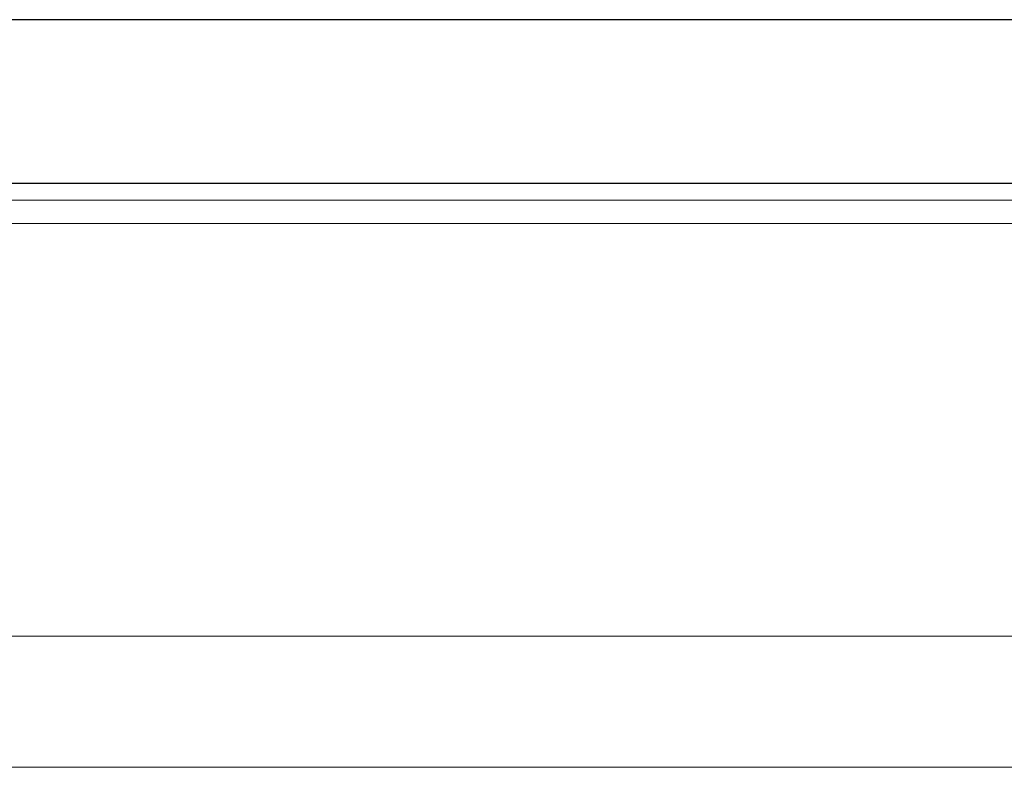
# Model space of a CAD drawing. Header units: millimetres. Extents: x 740 to 1274, y 165 to 336.
# Tile 23 of 54: x 1121 to 1137, y 193 to 204. Entities that reach past the tile are written whole.
import ezdxf

# ---------------------------------------------------------------- set-up
doc = ezdxf.new("R2010")
doc.units = ezdxf.units.MM
doc.header["$LTSCALE"] = 2
doc.layers.add('OUT', color=3, linetype='Continuous')

msp = doc.modelspace()

# ---------------------------------------------------------------- linework, layer by layer
at = {"layer": 'OUT', "color": 7}
for p, q in [((1173.141, 203.933), (1101.141, 203.933)), ((1207.141, 201.433), (1067.141, 201.433))]:
    msp.add_line(p, q, dxfattribs=at)
at = {"layer": 'OUT', "color": 0, "linetype": 'Continuous', "lineweight": 15}
for p, q in [((1010.883, 201.179), (1261.141, 201.179)), ((1011.104, 200.826), (1261.141, 200.826)), ((1012.744, 194.533), (1261.141, 194.533)), ((957.141, 192.533), (1261.141, 192.533))]:
    msp.add_line(p, q, dxfattribs=at)

doc.saveas('drawing.dxf')
